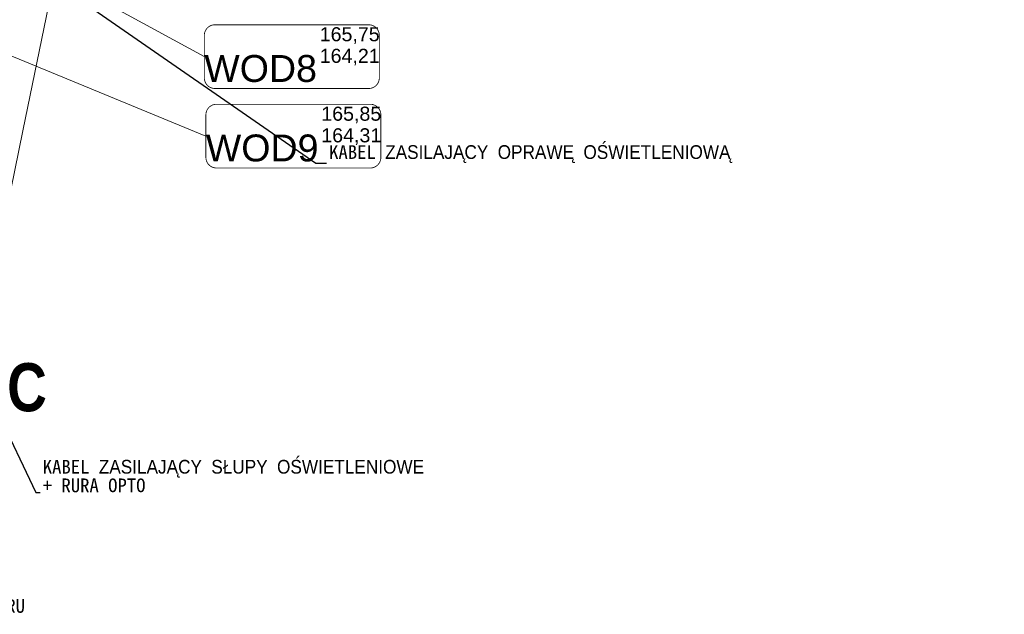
# Model space of a CAD drawing. Header units: metres. Extents: x -94 to 293, y -795 to -637.
# Tile 43 of 48: x 61 to 96, y -735 to -714. Entities that reach past the tile are written whole.
import ezdxf
from ezdxf.lldxf.tags import DXFTag
from ezdxf.xclip import XClip

# ---------------------------------------------------------------- set-up
doc = ezdxf.new("R2010")
doc.units = ezdxf.units.M
doc.header["$MEASUREMENT"] = 0
doc.header["$XCLIPFRAME"] = 0
for name, color, linetype, lineweight, true_color in [('_e_elektryka_Nr_pióra__218', 7, 'Continuous', 15, 0xd90005), ('PZT_Nr_pióra__201', 7, 'Continuous', 5, 0x595959), ('PZT_Nr_pióra__214', 7, 'Continuous', 50, 0xac060b)]:
    doc.layers.add(name, color=color, linetype=linetype, lineweight=lineweight, true_color=true_color)
doc.layers.add('IS_Węzły_sieci_wodociągowej_-_opisy', color=7, linetype='Continuous')
doc.layers.add('PZT MDCP', color=7, linetype='Continuous')
doc.layers.add('Mapa Poniatowa - do zatwierdzenia (3)_39_0_Nr_pióra__1', color=7, linetype='Continuous', lineweight=13)
doc.layers.add('PZT_Nr_pióra__101', color=7, linetype='Continuous', lineweight=5)
doc.styles.add('GENERATED_STYLE_5', font='txt')
doc.styles.add('GENERATED_STYLE_9', font='msgothic.ttc')
tags = doc.linetypes.add('SOLID', pattern=[10, 10, 0]).pattern_tags.tags
tags[6:7] = [DXFTag(74, 4), DXFTag(75, 0), DXFTag(340, '0'), DXFTag(46, 0.0), DXFTag(50, 0.0), DXFTag(44, 0.0), DXFTag(45, 0.0)]
tags[4:5] = [DXFTag(74, 4), DXFTag(75, 0), DXFTag(340, '0'), DXFTag(46, 0.0), DXFTag(50, 0.0), DXFTag(44, 0.0), DXFTag(45, 0.0)]
doc.dimstyles.new('GENERATED_STYLE__3', dxfattribs={"dimtxt": 0.18, "dimasz": 0.456, "dimexe": 0.18, "dimexo": 0.0625, "dimgap": 0.09, "dimtad": 0, "dimtih": 1, "dimtoh": 1, "dimdec": 4, "dimzin": 0, "dimdsep": 46, "dimcen": 0.09, "dimadec": 0, "dimazin": 0, "dimtfac": 1, "dimtdec": 4, "dimtmove": 0, "dimatfit": 3, "dimldrblk": 'ARROWHEAD_3', "dimfxl": 1, "dimtolj": 1, "dimtzin": 0, "dimarcsym": 0})
picture_1 = doc.add_image_def('image1.tif', size_in_pixel=(3509, 6496))

# ---------------------------------------------------------------- blocks, each defined once
blk = doc.blocks.new('Rysunek_1_39', base_point=(43.89851560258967, -710.7660255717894))
at = {"layer": 'Mapa Poniatowa - do zatwierdzenia (3)_39_0_Nr_pióra__1'}
image = blk.add_image(picture_1, insert=(-93.5966232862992, -636.5063033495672), size_in_units=(148.51944444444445, 274.9902777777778), rotation=-90.00000000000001, dxfattribs=at)
image.set_boundary_path([(-0.5, -0.5), (3508.5, 6495.5)])
blk = doc.blocks.new('ARROWHEAD_3')
at = {"color": 0, "linetype": 'Continuous', "lineweight": 0}
blk.add_line((0, 0), (-1, 0), dxfattribs=at)
at = {"color": 0, "linetype": 'Continuous', "lineweight": 0, "flags": 128}
blk.add_lwpolyline([(-1, 0.2679), (0, 0), (-1, -0.2679)], dxfattribs=at)

msp = doc.modelspace()

# ---------------------------------------------------------------- linework, layer by layer
at = {"layer": '_e_elektryka_Nr_pióra__218', "linetype": 'Continuous', "flags": 128}
for points in [[(60.75707213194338, -717.8919559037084), (62.98941246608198, -707.0249342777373), (61.98083915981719, -706.8182035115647)], [(60.75707213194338, -717.8919559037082), (59.3004186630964, -724.9777447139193), (34.85419614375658, -719.9559190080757)]]:
    msp.add_lwpolyline(points, dxfattribs=at)
at = {"layer": 'IS_Węzły_sieci_wodociągowej_-_opisy', "linetype": 'SOLID', "lineweight": 20, "ltscale": 10}
for p, q in [((67.36872246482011, -715.1876923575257), (57.14611543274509, -709.614285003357)), ((67.4254359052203, -718.0800778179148), (56.48845792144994, -713.5854964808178))]:
    msp.add_line(p, q, dxfattribs=at)
at = {"layer": 'IS_Węzły_sieci_wodociągowej_-_opisy', "linetype": 'SOLID', "ltscale": 10}
for points in [[(67.75538913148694, -716.3476923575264, 0.03, 0.03, 0), (73.35205579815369, -716.3476923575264, 0.03, 0.03, 0.414214), (73.73872246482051, -715.9610256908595, 0.03, 0.03, 0), (73.73872246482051, -714.4143590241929, 0.03, 0.03, 0.414214), (73.35205579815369, -714.0276923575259, 0.03, 0.03, 0), (67.75538913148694, -714.0276923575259, 0.03, 0.03, 0.414214), (67.36872246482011, -714.4143590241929, 0.03, 0.03, 0), (67.36872246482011, -715.9610256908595, 0.03, 0.03, 0.414214), (67.75538913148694, -716.3476923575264, 0.03, 0.03, 0)], [(67.81210257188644, -719.2400778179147, 0.03, 0.03, 0), (73.40876923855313, -719.2400778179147, 0.03, 0.03, 0.414214), (73.79543590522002, -718.8534111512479, 0.03, 0.03, 0), (73.79543590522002, -717.3067444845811, 0.03, 0.03, 0.414214), (73.40876923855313, -716.920077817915, 0.03, 0.03, 0), (67.81210257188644, -716.920077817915, 0.03, 0.03, 0.414214), (67.4254359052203, -717.3067444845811, 0.03, 0.03, 0), (67.4254359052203, -718.8534111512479, 0.03, 0.03, 0.414214), (67.81210257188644, -719.2400778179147, 0.03, 0.03, 0)]]:
    msp.add_lwpolyline(points, format="xyseb", dxfattribs=at)

# ---------------------------------------------------------------- block references
at = {"layer": 'PZT MDCP', "linetype": 'Continuous'}
ref = msp.add_blockref('Rysunek_1_39', (43.89851560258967, -710.7660255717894), dxfattribs=at)
XClip(ref).set_block_clipping_path([(-93.59662328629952, -785.0257477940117), (181.3936544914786, -636.5063033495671)])

# ---------------------------------------------------------------- texts
at = {"layer": 'IS_Węzły_sieci_wodociągowej_-_opisy', "linetype": 'SOLID', "ltscale": 10}
for s, insert, char_height, attachment_point in [('{\\fArial|b0|i0|c0|p0;165,75}', (71.5687224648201, -714.7224923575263), 0.5112, 7), ('{\\fArial|b0|i0|c0|p0;164,21}', (71.5687224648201, -714.902492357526), 0.5112, 1), ('\\fArial|b0|i0;WOD8', (71.46872246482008, -716.1216923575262), 0.9792000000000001, 9), ('{\\fArial|b0|i0|c0|p0;165,85}', (71.62543590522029, -717.6148778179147), 0.5112, 7), ('{\\fArial|b0|i0|c0|p0;164,31}', (71.62543590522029, -717.794877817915), 0.5112, 1), ('{\\fArial|b0|i0|c0|p0;WOD9}', (71.52543590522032, -719.0140778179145), 0.9792000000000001, 9)]:
    msp.add_mtext(s, dxfattribs=dict(at, insert=insert, char_height=char_height, attachment_point=attachment_point))
at = {"layer": 'PZT_Nr_pióra__201', "linetype": 'Continuous', "char_height": 0.5, "attachment_point": 7, "style": 'GENERATED_STYLE_9'}
for s, insert in [('\\A1;{\\fMS Gothic|b0|i0|c238|p49;KABEL ZASILAJĄCY OPRAWĘ OŚWIETLENIOWĄ}', (71.91119521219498, -719.0612157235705)), ('\\A1;{\\fMS Gothic|b0|i0|c238|p49;KABEL DO PIEZOMETRU}', (54.3755985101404, -735.4337644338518))]:
    msp.add_mtext(s, dxfattribs=dict(at, insert=insert))
at = {"layer": 'PZT_Nr_pióra__201', "linetype": 'Continuous', "insert": (61.48665107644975, -731.046145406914), "char_height": 0.5, "attachment_point": 7, "line_spacing_factor": 0.8116264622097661, "style": 'GENERATED_STYLE_9'}
msp.add_mtext('\\A1;{\\fMS Gothic|b0|i0|c238|p49;KABEL ZASILAJĄCY SŁUPY OŚWIETLENIOWE\\P\\fMS Gothic|b0|i0|c238|p49;+ RURA OPTO}', dxfattribs=at)
at = {"layer": 'PZT_Nr_pióra__214', "linetype": 'Continuous', "insert": (60.91268084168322, -726.3429126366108), "char_height": 1.75, "width": 1.25, "attachment_point": 2, "style": 'GENERATED_STYLE_5'}
msp.add_mtext('\\A1;{\\fArial Narrow|b1|i0|c238|p34;C}', dxfattribs=at)

# ---------------------------------------------------------------- leaders
at = {"layer": 'PZT_Nr_pióra__101', "linetype": 'Continuous', "annotation_type": 0, "has_hookline": 1, "hookline_direction": 0}
for points, text_width in [([(60.90971836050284, -711.7747447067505), (71.42628746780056, -719.0612157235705), (71.82119521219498, -719.0612157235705)], 11.98730964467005), ([(35.31633856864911, -717.7062119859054), (41.25561300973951, -736.9125764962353), (54.53561493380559, -736.9125764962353)], 11.95431472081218), ([(54.93939371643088, -717.8247982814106), (61.22975227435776, -731.046145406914), (61.39665107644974, -731.046145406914)], 11.63705583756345)]:
    msp.add_leader(points, dimstyle='GENERATED_STYLE__3', dxfattribs=dict(at, text_width=text_width))

doc.saveas('drawing.dxf')
